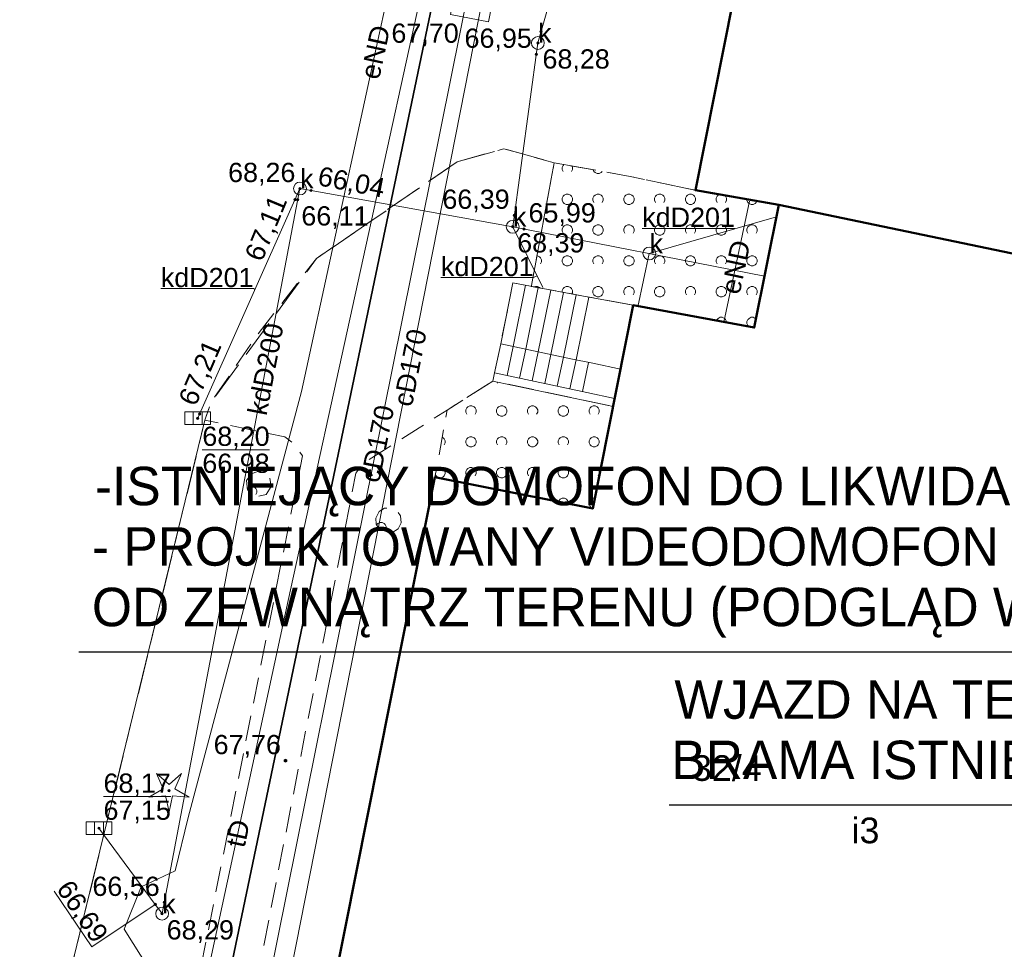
# Model space of a CAD drawing. Header units: millimetres. Extents: x 6501010 to 6502959, y 5884302 to 5886510.
# Tile 8 of 43: x 6502184 to 6502222, y 5885255 to 5885291. Entities that reach past the tile are written whole.
import ezdxf
from ezdxf.enums import TextEntityAlignment as Align

# ---------------------------------------------------------------- set-up
doc = ezdxf.new("R2010")
doc.units = ezdxf.units.MM
for name, pattern in [('OTKC_A05', [1.5, 1, -0.5]), ('OTKJ_A05', [2, 1.5, -0.5]), ('OTKU_A05', [2, 1.5, -0.5]), ('OTZK_A05', [1.5, 1, -0.5])]:
    doc.linetypes.add(name, pattern=pattern)
for name, color, linetype, lineweight in [('!A_opis', 7, 'Continuous', 25), ('Budowle (obszary)', 9, 'Continuous', 0), ('Budynki EGiB', 9, 'Continuous', 0), ('Działki', 9, 'Continuous', 0), ('isa_V10520003E16E075_TUsr', 9, 'Continuous', 25), ('isa_V10520003E16E075_TUsr_19165818BF56C1D4', 9, 'OTKJ_A05', 25), ('Komunikacja (linie)', 9, 'Continuous', 0), ('Komunikacja (obszary)', 9, 'Continuous', 0), ('Obiekty związane z budynkami EGiB (obszary)', 9, 'Continuous', 0), ('Pikiety', 9, 'Continuous', 0), ('Przewody ciepłownicze', 9, 'Continuous', 0), ('Przewody elektroenergetyczne', 9, 'Continuous', 0), ('Przewody kanalizacyjne', 9, 'Continuous', 0), ('Przewody telekomunikacyjne', 9, 'Continuous', 0), ('Punkty o określonej wysokości', 9, 'Continuous', 0), ('Symbole liniowe', 9, 'Continuous', 0), ('Urządzenia towarzyszące (linie)', 9, 'Continuous', 0), ('Urządzenia związane z siecią (punkty)', 9, 'Continuous', 0), ('Zagospodarowanie terenu (obszary)', 9, 'Continuous', 0), ('Zagospodarowanie terenu (punkty)', 9, 'Continuous', 0)]:
    doc.layers.add(name, color=color, linetype=linetype, lineweight=lineweight)
doc.styles.add('DOMYSLNA_CZCIONKA', font='arial.ttf')
doc.styles.add('GENERATED_STYLE_1', font='txt')

# ---------------------------------------------------------------- blocks, each defined once
blk = doc.blocks.new('OTRS_P05')
at = {"layer": 'isa_V10520003E16E075_TUsr', "true_color": 0x0a0909, "transparency": 33554687}
h = blk.add_hatch(color=18, dxfattribs=at)
h.dxf.hatch_style = 1
h.paths.add_polyline_path([(0.09, 0, 1), (-0.09, 0, 1)])
at = {"layer": 'isa_V10520003E16E075_TUsr', "color": 18, "true_color": 0x0a0909}
blk.add_lwpolyline([(0.09, 0, 1), (-0.09, 0, 1)], format="xyb", close=True, dxfattribs=at)
at = {"layer": 'isa_V10520003E16E075_TUsr_19165818BF56C1D4', "color": 18, "true_color": 0x0a0909}
blk.add_circle((0, 0), 0.09, dxfattribs=at)
blk = doc.blocks.new('OTZG_P05')
at = {"linetype": 'ByBlock', "lineweight": 18, "true_color": 0x008000}
blk.add_hatch(color=96, dxfattribs=at).paths.add_polyline_path([(-0.1, 0, 1), (0.1, 0, 1)])
at = {"color": 96, "lineweight": 18, "true_color": 0x008000}
blk.add_lwpolyline([(-0.974, 1.341), (0, 0.48), (0.974, 1.341), (0.457, 0.148), (1.576, -0.512), (0.282, -0.389), (0, -1.658), (-0.282, -0.389), (-1.576, -0.512), (-0.457, 0.148), (-0.974, 1.341)], dxfattribs=at)
blk.add_circle((0, 0), 0.1, dxfattribs=at)
blk = doc.blocks.new('SUKS_P05')
at = {"color": 36, "linetype": 'Continuous', "lineweight": 18, "true_color": 0x803300}
blk.add_circle((0, 0), 0.5, dxfattribs=at)
blk = doc.blocks.new('SUKK_P05')
at = {"color": 9, "linetype": 'Continuous', "lineweight": 18}
for p, q in [((-1, 0.5), (-1, -0.5)), ((1, 0.5), (-1, 0.5)), ((-0.35, 0.5), (-0.35, -0.5)), ((0.35, 0.5), (0.35, -0.5)), ((1, -0.5), (1, 0.5)), ((-1, -0.5), (1, -0.5))]:
    blk.add_line(p, q, dxfattribs=at)
blk = doc.blocks.new('SUPS01_05')
at = {"lineweight": 18}
h = blk.add_hatch(color=9, dxfattribs=at)
h.dxf.hatch_style = 1
h.paths.add_polyline_path([(-0.09, 0, 1), (0.09, 0, 1)])
at = {"color": 9, "lineweight": 18}
blk.add_circle((0, 0), 0.09, dxfattribs=at)

msp = doc.modelspace()

# ---------------------------------------------------------------- hatches: boundary and pattern name
at = {"layer": 'Zagospodarowanie terenu (obszary)'}
h = msp.add_hatch(dxfattribs=at)
h.set_pattern_fill('OTZK', color=256, scale=0.2, style=0, pattern_type=0)
h.set_pattern_definition([(90, (6502203.434, 5885280.79), (-2.4, 1e-16), [0.08, -2.32]), (243.435, (6502203.474, 5885280.95), (-3e-12, 2.4), [0.08944, -5.27712]), (45, (6502203.474, 5885280.95), (2.4, -2e-16), [0.05657, -3.33754]), (206.565, (6502203.594, 5885281.03), (2.4, -3e-12), [0.08944, -5.27712]), (0, (6502203.594, 5885281.03), (0, 2.4), [0.08, -2.32]), (153.435, (6502203.754, 5885280.99), (2.4, 3e-12), [0.08944, -5.27712]), (315, (6502203.754, 5885280.99), (5e-16, 2.4), [0.05657, -3.33754]), (116.565, (6502203.834, 5885280.87), (3e-12, 2.4), [0.08944, -5.27712]), (270, (6502203.834, 5885280.87), (2.4, -4e-16), [0.08, -2.32]), (63.435, (6502203.794, 5885280.71), (-3e-12, 2.4), [0.08944, -5.27712]), (225, (6502203.794, 5885280.71), (2.4, -4e-16), [0.05657, -3.33754]), (26.565, (6502203.674, 5885280.63), (2.4, -3e-12), [0.08944, -5.27712]), (180, (6502203.674, 5885280.63), (3e-16, 2.4), [0.08, -2.32]), (333.435, (6502203.514, 5885280.67), (2.4, 3e-12), [0.08944, -5.27712]), (135, (6502203.514, 5885280.67), (2e-16, 2.4), [0.05657, -3.33754]), (296.565, (6502203.434, 5885280.79), (3e-12, 2.4), [0.08944, -5.27712]), (116.565, (6502203.474, 5885279.51), (3e-12, 2.4), [0.08944, -5.27712]), (270, (6502203.434, 5885279.67), (2.4, -4e-16), [0.08, -2.32]), (63.435, (6502203.434, 5885279.67), (-3e-12, 2.4), [0.08944, -5.27712]), (225, (6502203.514, 5885279.79), (2.4, -4e-16), [0.05657, -3.33754]), (26.565, (6502203.514, 5885279.79), (2.4, -3e-12), [0.08944, -5.27712]), (180, (6502203.674, 5885279.83), (3e-16, 2.4), [0.08, -2.32]), (333.435, (6502203.674, 5885279.83), (2.4, 3e-12), [0.08944, -5.27712]), (135, (6502203.794, 5885279.75), (2.4, -2e-16), [0.05657, -3.33754]), (296.565, (6502203.794, 5885279.75), (3e-12, 2.4), [0.08944, -5.27712]), (90, (6502203.834, 5885279.59), (-2.4, 1e-16), [0.08, -2.32]), (243.435, (6502203.834, 5885279.59), (-3e-12, 2.4), [0.08944, -5.27712]), (90, (6502204.634, 5885279.59), (-2.4, 1e-16), [0.08, -2.32]), (243.435, (6502204.674, 5885279.75), (-3e-12, 2.4), [0.08944, -5.27712]), (45, (6502204.674, 5885279.75), (2.4, -2e-16), [0.05657, -3.33754]), (206.565, (6502204.794, 5885279.83), (2.4, -3e-12), [0.08944, -5.27712]), (0, (6502204.794, 5885279.83), (0, 2.4), [0.08, -2.32]), (153.435, (6502204.954, 5885279.79), (2.4, 3e-12), [0.08944, -5.27712]), (315, (6502204.954, 5885279.79), (5e-16, 2.4), [0.05657, -3.33754]), (116.565, (6502205.034, 5885279.67), (3e-12, 2.4), [0.08944, -5.27712]), (270, (6502205.034, 5885279.67), (2.4, -4e-16), [0.08, -2.32]), (63.435, (6502204.994, 5885279.51), (-3e-12, 2.4), [0.08944, -5.27712]), (225, (6502204.994, 5885279.51), (2.4, -4e-16), [0.05657, -3.33754]), (26.565, (6502204.874, 5885279.43), (2.4, -3e-12), [0.08944, -5.27712]), (180, (6502204.874, 5885279.43), (3e-16, 2.4), [0.08, -2.32]), (333.435, (6502204.714, 5885279.47), (2.4, 3e-12), [0.08944, -5.27712]), (135, (6502204.714, 5885279.47), (2e-16, 2.4), [0.05657, -3.33754]), (296.565, (6502204.634, 5885279.59), (3e-12, 2.4), [0.08944, -5.27712]), (116.565, (6502204.674, 5885280.71), (3e-12, 2.4), [0.08944, -5.27712]), (270, (6502204.634, 5885280.87), (2.4, -4e-16), [0.08, -2.32]), (63.435, (6502204.634, 5885280.87), (-3e-12, 2.4), [0.08944, -5.27712]), (225, (6502204.714, 5885280.99), (2.4, -4e-16), [0.05657, -3.33754]), (26.565, (6502204.714, 5885280.99), (2.4, -3e-12), [0.08944, -5.27712]), (180, (6502204.874, 5885281.03), (3e-16, 2.4), [0.08, -2.32]), (333.435, (6502204.874, 5885281.03), (2.4, 3e-12), [0.08944, -5.27712]), (135, (6502204.994, 5885280.95), (2.4, -2e-16), [0.05657, -3.33754]), (296.565, (6502204.994, 5885280.95), (3e-12, 2.4), [0.08944, -5.27712]), (90, (6502205.034, 5885280.79), (-2.4, 1e-16), [0.08, -2.32]), (243.435, (6502205.034, 5885280.79), (-3e-12, 2.4), [0.08944, -5.27712])])
h.paths.add_polyline_path([(6502203.44, 5885281.07), (6502203.434, 5885281.038), (6502205.47, 5885280.66), (6502207.4, 5885280.3), (6502212.12, 5885279.43), (6502213.08, 5885284.21), (6502209.83, 5885284.78), (6502207.29, 5885285.32), (6502204.32, 5885285.85)], flags=0)
h = msp.add_hatch(dxfattribs=at)
h.set_pattern_fill('OTZK', color=256, scale=0.2, style=0, pattern_type=0)
h.set_pattern_definition([(90, (6502199.68, 5885273.74), (-2.4, 1e-16), [0.08, -2.32]), (243.435, (6502199.72, 5885273.9), (-3e-12, 2.4), [0.08944, -5.2771]), (45, (6502199.72, 5885273.9), (2.4, -2e-16), [0.05657, -3.33754]), (206.565, (6502199.84, 5885273.98), (2.4, -3e-12), [0.08944, -5.2771]), (0, (6502199.84, 5885273.98), (0, 2.4), [0.08, -2.32]), (153.435, (6502200, 5885273.94), (2.4, 3e-12), [0.08944, -5.2771]), (315, (6502200, 5885273.94), (5e-16, 2.4), [0.05657, -3.33754]), (116.565, (6502200.08, 5885273.82), (3e-12, 2.4), [0.08944, -5.2771]), (270, (6502200.08, 5885273.82), (2.4, -4e-16), [0.08, -2.32]), (63.435, (6502200.04, 5885273.66), (-3e-12, 2.4), [0.08944, -5.2771]), (225, (6502200.04, 5885273.66), (2.4, -4e-16), [0.05657, -3.33754]), (26.565, (6502199.92, 5885273.58), (2.4, -3e-12), [0.08944, -5.2771]), (180, (6502199.92, 5885273.58), (3e-16, 2.4), [0.08, -2.32]), (333.435, (6502199.76, 5885273.62), (2.4, 3e-12), [0.08944, -5.2771]), (135, (6502199.76, 5885273.62), (2e-16, 2.4), [0.05657, -3.33754]), (296.565, (6502199.68, 5885273.74), (3e-12, 2.4), [0.08944, -5.2771]), (116.565, (6502199.72, 5885272.46), (3e-12, 2.4), [0.08944, -5.2771]), (270, (6502199.68, 5885272.62), (2.4, -4e-16), [0.08, -2.32]), (63.435, (6502199.68, 5885272.62), (-3e-12, 2.4), [0.08944, -5.2771]), (225, (6502199.76, 5885272.74), (2.4, -4e-16), [0.05657, -3.33754]), (26.565, (6502199.76, 5885272.74), (2.4, -3e-12), [0.08944, -5.2771]), (180, (6502199.92, 5885272.78), (3e-16, 2.4), [0.08, -2.32]), (333.435, (6502199.92, 5885272.78), (2.4, 3e-12), [0.08944, -5.2771]), (135, (6502200.04, 5885272.7), (2.4, -2e-16), [0.05657, -3.33754]), (296.565, (6502200.04, 5885272.7), (3e-12, 2.4), [0.08944, -5.2771]), (90, (6502200.08, 5885272.54), (-2.4, 1e-16), [0.08, -2.32]), (243.435, (6502200.08, 5885272.54), (-3e-12, 2.4), [0.08944, -5.2771]), (90, (6502200.88, 5885272.54), (-2.4, 1e-16), [0.08, -2.32]), (243.435, (6502200.92, 5885272.7), (-3e-12, 2.4), [0.08944, -5.2771]), (45, (6502200.92, 5885272.7), (2.4, -2e-16), [0.05657, -3.33754]), (206.565, (6502201.04, 5885272.78), (2.4, -3e-12), [0.08944, -5.2771]), (0, (6502201.04, 5885272.78), (0, 2.4), [0.08, -2.32]), (153.435, (6502201.2, 5885272.74), (2.4, 3e-12), [0.08944, -5.2771]), (315, (6502201.2, 5885272.74), (5e-16, 2.4), [0.05657, -3.33754]), (116.565, (6502201.28, 5885272.62), (3e-12, 2.4), [0.08944, -5.2771]), (270, (6502201.28, 5885272.62), (2.4, -4e-16), [0.08, -2.32]), (63.435, (6502201.24, 5885272.46), (-3e-12, 2.4), [0.08944, -5.2771]), (225, (6502201.24, 5885272.46), (2.4, -4e-16), [0.05657, -3.33754]), (26.565, (6502201.12, 5885272.38), (2.4, -3e-12), [0.08944, -5.2771]), (180, (6502201.12, 5885272.38), (3e-16, 2.4), [0.08, -2.32]), (333.435, (6502200.96, 5885272.42), (2.4, 3e-12), [0.08944, -5.2771]), (135, (6502200.96, 5885272.42), (2e-16, 2.4), [0.05657, -3.33754]), (296.565, (6502200.88, 5885272.54), (3e-12, 2.4), [0.08944, -5.2771]), (116.565, (6502200.92, 5885273.66), (3e-12, 2.4), [0.08944, -5.2771]), (270, (6502200.88, 5885273.82), (2.4, -4e-16), [0.08, -2.32]), (63.435, (6502200.88, 5885273.82), (-3e-12, 2.4), [0.08944, -5.2771]), (225, (6502200.96, 5885273.94), (2.4, -4e-16), [0.05657, -3.33754]), (26.565, (6502200.96, 5885273.94), (2.4, -3e-12), [0.08944, -5.2771]), (180, (6502201.12, 5885273.98), (3e-16, 2.4), [0.08, -2.32]), (333.435, (6502201.12, 5885273.98), (2.4, 3e-12), [0.08944, -5.2771]), (135, (6502201.24, 5885273.9), (2.4, -2e-16), [0.05657, -3.33754]), (296.565, (6502201.24, 5885273.9), (3e-12, 2.4), [0.08944, -5.2771]), (90, (6502201.28, 5885273.74), (-2.4, 1e-16), [0.08, -2.32]), (243.435, (6502201.28, 5885273.74), (-3e-12, 2.4), [0.08944, -5.2771])])
h.paths.add_polyline_path([(6502199.68, 5885273.61), (6502205.83, 5885272.38), (6502206.619, 5885276.359), (6502201.93, 5885277.35), (6502200.16, 5885276.22)], flags=0)
h = msp.add_hatch(dxfattribs=at)
h.set_pattern_fill('OTZK', color=256, scale=0.2, style=0, pattern_type=0)
h.set_pattern_definition([(90, (6502192.3349, 5885274.2064), (-2.4, 1e-16), [0.08, -2.32]), (243.435, (6502192.3749, 5885274.3664), (-3e-12, 2.4), [0.08944, -5.2771]), (45, (6502192.3749, 5885274.3664), (2.4, -2e-16), [0.0566, -3.3375]), (206.565, (6502192.4949, 5885274.4464), (2.4, -3e-12), [0.08944, -5.2771]), (0, (6502192.4949, 5885274.4464), (0, 2.4), [0.08, -2.32]), (153.435, (6502192.6549, 5885274.4064), (2.4, 3e-12), [0.08944, -5.2771]), (315, (6502192.6549, 5885274.4064), (5e-16, 2.4), [0.0566, -3.3375]), (116.565, (6502192.7349, 5885274.2864), (3e-12, 2.4), [0.08944, -5.2771]), (270, (6502192.7349, 5885274.2864), (2.4, -4e-16), [0.08, -2.32]), (63.435, (6502192.6949, 5885274.1264), (-3e-12, 2.4), [0.08944, -5.2771]), (225, (6502192.6949, 5885274.1264), (2.4, -4e-16), [0.0566, -3.3375]), (26.565, (6502192.5749, 5885274.0464), (2.4, -3e-12), [0.08944, -5.2771]), (180, (6502192.5749, 5885274.0464), (3e-16, 2.4), [0.08, -2.32]), (333.435, (6502192.4149, 5885274.0864), (2.4, 3e-12), [0.08944, -5.2771]), (135, (6502192.4149, 5885274.0864), (2e-16, 2.4), [0.0566, -3.3375]), (296.565, (6502192.3349, 5885274.2064), (3e-12, 2.4), [0.08944, -5.2771]), (116.565, (6502192.3749, 5885272.9264), (3e-12, 2.4), [0.0894, -5.2771]), (270, (6502192.3349, 5885273.0864), (2.4, -4e-16), [0.08, -2.32]), (63.43, (6502192.3349, 5885273.0864), (-3e-12, 2.4), [0.0894, -5.2771]), (225, (6502192.4149, 5885273.2064), (2.4, -4e-16), [0.0566, -3.3375]), (26.57, (6502192.4149, 5885273.2064), (2.4, -3e-12), [0.0894, -5.2771]), (180, (6502192.5749, 5885273.2464), (3e-16, 2.4), [0.08, -2.32]), (333.43, (6502192.5749, 5885273.2464), (2.4, 3e-12), [0.0894, -5.2771]), (135, (6502192.6949, 5885273.1664), (2.4, -2e-16), [0.0566, -3.3375]), (296.57, (6502192.6949, 5885273.1664), (3e-12, 2.4), [0.0894, -5.2771]), (90, (6502192.7349, 5885273.0064), (-2.4, 1e-16), [0.08, -2.32]), (243.43, (6502192.7349, 5885273.0064), (-3e-12, 2.4), [0.0894, -5.2771]), (90, (6502193.5349, 5885273.0064), (-2.4, 1e-16), [0.08, -2.32]), (243.435, (6502193.5749, 5885273.1664), (-3e-12, 2.4), [0.08944, -5.2771]), (45, (6502193.5749, 5885273.1664), (2.4, -2e-16), [0.0566, -3.3375]), (206.565, (6502193.6949, 5885273.2464), (2.4, -3e-12), [0.08944, -5.2771]), (0, (6502193.6949, 5885273.2464), (0, 2.4), [0.08, -2.32]), (153.435, (6502193.8549, 5885273.2064), (2.4, 3e-12), [0.08944, -5.2771]), (315, (6502193.8549, 5885273.2064), (5e-16, 2.4), [0.0566, -3.3375]), (116.565, (6502193.9349, 5885273.0864), (3e-12, 2.4), [0.08944, -5.2771]), (270, (6502193.9349, 5885273.0864), (2.4, -4e-16), [0.08, -2.32]), (63.435, (6502193.8949, 5885272.9264), (-3e-12, 2.4), [0.08944, -5.2771]), (225, (6502193.8949, 5885272.9264), (2.4, -4e-16), [0.0566, -3.3375]), (26.565, (6502193.7749, 5885272.8464), (2.4, -3e-12), [0.08944, -5.2771]), (180, (6502193.7749, 5885272.8464), (3e-16, 2.4), [0.08, -2.32]), (333.435, (6502193.6149, 5885272.8864), (2.4, 3e-12), [0.08944, -5.2771]), (135, (6502193.6149, 5885272.8864), (2e-16, 2.4), [0.0566, -3.3375]), (296.565, (6502193.5349, 5885273.0064), (3e-12, 2.4), [0.08944, -5.2771]), (116.565, (6502193.5749, 5885274.1264), (3e-12, 2.4), [0.08944, -5.2771]), (270, (6502193.5349, 5885274.2864), (2.4, -4e-16), [0.08, -2.32]), (63.435, (6502193.5349, 5885274.2864), (-3e-12, 2.4), [0.08944, -5.2771]), (225, (6502193.6149, 5885274.4064), (2.4, -4e-16), [0.0566, -3.3375]), (26.565, (6502193.6149, 5885274.4064), (2.4, -3e-12), [0.08944, -5.2771]), (180, (6502193.7749, 5885274.4464), (3e-16, 2.4), [0.08, -2.32]), (333.435, (6502193.7749, 5885274.4464), (2.4, 3e-12), [0.08944, -5.2771]), (135, (6502193.8949, 5885274.3664), (2.4, -2e-16), [0.0566, -3.3375]), (296.565, (6502193.8949, 5885274.3664), (3e-12, 2.4), [0.08944, -5.2771]), (90, (6502193.9349, 5885274.2064), (-2.4, 1e-16), [0.08, -2.32]), (243.435, (6502193.9349, 5885274.2064), (-3e-12, 2.4), [0.08944, -5.2771])])
h.paths.add_polyline_path([(6502192.777, 5885273.826), (6502192.525, 5885273.737), (6502192.335, 5885273.476), (6502192.374, 5885273.096), (6502192.713, 5885272.846), (6502193.105, 5885272.928), (6502193.304, 5885273.241), (6502193.245, 5885273.583), (6502193.035, 5885273.776)], flags=0)
h = msp.add_hatch(dxfattribs=at)
h.set_pattern_fill('OTZK', color=256, scale=0.2, style=0, pattern_type=0)
h.set_pattern_definition([(90, (6502197.3792, 5885272.7976), (-2.4, 1e-16), [0.08, -2.32]), (243.435, (6502197.4192, 5885272.9576), (-3e-12, 2.4), [0.08944, -5.2771]), (45, (6502197.4192, 5885272.9576), (2.4, -2e-16), [0.0566, -3.3375]), (206.565, (6502197.5392, 5885273.0376), (2.4, -3e-12), [0.08944, -5.2771]), (0, (6502197.5392, 5885273.0376), (0, 2.4), [0.08, -2.32]), (153.435, (6502197.6992, 5885272.9976), (2.4, 3e-12), [0.08944, -5.2771]), (315, (6502197.6992, 5885272.9976), (5e-16, 2.4), [0.0566, -3.3375]), (116.565, (6502197.7792, 5885272.8776), (3e-12, 2.4), [0.08944, -5.2771]), (270, (6502197.7792, 5885272.8776), (2.4, -4e-16), [0.08, -2.32]), (63.435, (6502197.7392, 5885272.7176), (-3e-12, 2.4), [0.08944, -5.2771]), (225, (6502197.7392, 5885272.7176), (2.4, -4e-16), [0.0566, -3.3375]), (26.565, (6502197.6192, 5885272.6376), (2.4, -3e-12), [0.08944, -5.2771]), (180, (6502197.6192, 5885272.6376), (3e-16, 2.4), [0.08, -2.32]), (333.435, (6502197.4592, 5885272.6776), (2.4, 3e-12), [0.08944, -5.2771]), (135, (6502197.4592, 5885272.6776), (2e-16, 2.4), [0.0566, -3.3375]), (296.565, (6502197.3792, 5885272.7976), (3e-12, 2.4), [0.08944, -5.2771]), (116.565, (6502197.4192, 5885271.5176), (3e-12, 2.4), [0.0894, -5.2771]), (270, (6502197.3792, 5885271.6776), (2.4, -4e-16), [0.08, -2.32]), (63.43, (6502197.3792, 5885271.6776), (-3e-12, 2.4), [0.0894, -5.2771]), (225, (6502197.4592, 5885271.7976), (2.4, -4e-16), [0.0566, -3.3375]), (26.57, (6502197.4592, 5885271.7976), (2.4, -3e-12), [0.0894, -5.2771]), (180, (6502197.6192, 5885271.8376), (3e-16, 2.4), [0.08, -2.32]), (333.43, (6502197.6192, 5885271.8376), (2.4, 3e-12), [0.0894, -5.2771]), (135, (6502197.7392, 5885271.7576), (2.4, -2e-16), [0.0566, -3.3375]), (296.57, (6502197.7392, 5885271.7576), (3e-12, 2.4), [0.0894, -5.2771]), (90, (6502197.7792, 5885271.5976), (-2.4, 1e-16), [0.08, -2.32]), (243.43, (6502197.7792, 5885271.5976), (-3e-12, 2.4), [0.0894, -5.2771]), (90, (6502198.5792, 5885271.5976), (-2.4, 1e-16), [0.08, -2.32]), (243.435, (6502198.6192, 5885271.7576), (-3e-12, 2.4), [0.08944, -5.2771]), (45, (6502198.6192, 5885271.7576), (2.4, -2e-16), [0.0566, -3.3375]), (206.565, (6502198.7392, 5885271.8376), (2.4, -3e-12), [0.08944, -5.2771]), (0, (6502198.7392, 5885271.8376), (0, 2.4), [0.08, -2.32]), (153.435, (6502198.8992, 5885271.7976), (2.4, 3e-12), [0.08944, -5.2771]), (315, (6502198.8992, 5885271.7976), (5e-16, 2.4), [0.0566, -3.3375]), (116.565, (6502198.9792, 5885271.6776), (3e-12, 2.4), [0.08944, -5.2771]), (270, (6502198.9792, 5885271.6776), (2.4, -4e-16), [0.08, -2.32]), (63.435, (6502198.9392, 5885271.5176), (-3e-12, 2.4), [0.08944, -5.2771]), (225, (6502198.9392, 5885271.5176), (2.4, -4e-16), [0.0566, -3.3375]), (26.565, (6502198.8192, 5885271.4376), (2.4, -3e-12), [0.08944, -5.2771]), (180, (6502198.8192, 5885271.4376), (3e-16, 2.4), [0.08, -2.32]), (333.435, (6502198.6592, 5885271.4776), (2.4, 3e-12), [0.08944, -5.2771]), (135, (6502198.6592, 5885271.4776), (2e-16, 2.4), [0.0566, -3.3375]), (296.565, (6502198.5792, 5885271.5976), (3e-12, 2.4), [0.08944, -5.2771]), (116.565, (6502198.6192, 5885272.7176), (3e-12, 2.4), [0.08944, -5.2771]), (270, (6502198.5792, 5885272.8776), (2.4, -4e-16), [0.08, -2.32]), (63.435, (6502198.5792, 5885272.8776), (-3e-12, 2.4), [0.08944, -5.2771]), (225, (6502198.6592, 5885272.9976), (2.4, -4e-16), [0.0566, -3.3375]), (26.565, (6502198.6592, 5885272.9976), (2.4, -3e-12), [0.08944, -5.2771]), (180, (6502198.8192, 5885273.0376), (3e-16, 2.4), [0.08, -2.32]), (333.435, (6502198.8192, 5885273.0376), (2.4, 3e-12), [0.08944, -5.2771]), (135, (6502198.9392, 5885272.9576), (2.4, -2e-16), [0.0566, -3.3375]), (296.565, (6502198.9392, 5885272.9576), (3e-12, 2.4), [0.08944, -5.2771]), (90, (6502198.9792, 5885272.7976), (-2.4, 1e-16), [0.08, -2.32]), (243.435, (6502198.9792, 5885272.7976), (-3e-12, 2.4), [0.08944, -5.2771])])
h.paths.add_polyline_path([(6502197.712, 5885272.395), (6502197.512, 5885272.271), (6502197.379, 5885272.01), (6502197.395, 5885271.776), (6502197.509, 5885271.579), (6502197.739, 5885271.438), (6502197.997, 5885271.439), (6502198.243, 5885271.587), (6502198.358, 5885271.828), (6502198.338, 5885272.097), (6502198.184, 5885272.304), (6502197.966, 5885272.413)], flags=0)

# ---------------------------------------------------------------- linework, layer by layer
at = {"layer": '!A_opis', "color": 12, "linetype": 'Continuous', "lineweight": 30}
for p, q in [((6502241.648, 5885266.79), (6502185.8, 5885266.79)), ((6502208.809, 5885260.843), (6502241.648, 5885260.843))]:
    msp.add_line(p, q, dxfattribs=at)
at = {"layer": 'Budowle (obszary)', "linetype": 'Continuous', "lineweight": 18, "flags": 128}
msp.add_lwpolyline([(6502202, 5885277.67), (6502201.93, 5885277.35), (6502206.619, 5885276.359), (6502206.68, 5885276.67), (6502205.6, 5885276.9), (6502202, 5885277.67)], close=True, dxfattribs=at)
at = {"layer": 'Budynki EGiB', "linetype": 'Continuous', "lineweight": 50, "flags": 128}
msp.add_lwpolyline([(6502213.52, 5885303.37), (6502209.83, 5885284.78), (6502213.08, 5885284.21), (6502224.302, 5885281.877), (6502234.19, 5885279.82), (6502237.91, 5885298.36), (6502229.02, 5885300.19), (6502213.52, 5885303.37)], close=True, dxfattribs=at)
msp.add_lwpolyline([(6502224.302, 5885281.877), (6502213.08, 5885284.21), (6502213.08, 5885284.21), (6502212.12, 5885279.43), (6502207.4, 5885280.3), (6502205.83, 5885272.38), (6502199.68, 5885273.61), (6502194.87, 5885249.44), (6502208.67, 5885246.68), (6502207.25, 5885239.82), (6502213.91, 5885238.46), (6502214.03, 5885239.03), (6502216.23, 5885238.58), (6502216.12, 5885238.01), (6502222.54, 5885236.7)], dxfattribs=at)
at = {"layer": 'Działki', "linetype": 'Continuous', "lineweight": 25, "flags": 128}
for points in [[(6502180.91, 5885364.02), (6502145.37, 5885187.54), (6502174.26, 5885181.7), (6502176.42, 5885181.26), (6502213.29, 5885357.66), (6502180.91, 5885364.02)], [(6502213.29, 5885357.66), (6502176.42, 5885181.26), (6502207.7, 5885174.93), (6502243.42, 5885340.46), (6502227.84, 5885354.82), (6502213.29, 5885357.66)]]:
    msp.add_lwpolyline(points, close=True, dxfattribs=at)
at = {"layer": 'Komunikacja (linie)', "linetype": 'Continuous', "lineweight": 18, "flags": 128}
msp.add_lwpolyline([(6502190.72, 5885275.82), (6502185.34, 5885253.77), (6502185.07, 5885251.48), (6502185.25, 5885249.76), (6502185.89, 5885247.85), (6502186.95, 5885246.09), (6502188.42, 5885244.71), (6502190.03, 5885243.43), (6502193.34, 5885241.18), (6502195.06, 5885240.19), (6502196.92, 5885239.52), (6502206.76, 5885237.5), (6502221.56, 5885234.57), (6502223.59, 5885234.63), (6502225.59, 5885234.88), (6502227.58, 5885235.21), (6502228.59, 5885235.12), (6502247.54, 5885231.31), (6502251.026, 5885230.753)], dxfattribs=at)
at = {"layer": 'Komunikacja (obszary)', "linetype": 'OTKU_A05', "lineweight": 18, "flags": 128}
msp.add_lwpolyline([(6502200.55, 5885285.89), (6502202.36, 5885286.4), (6502204.32, 5885285.85), (6502207.29, 5885285.32), (6502209.83, 5885284.78), (6502213.52, 5885303.37), (6502209.57, 5885304.06), (6502210.71, 5885310.29), (6502204.67, 5885311.48), (6502205.71, 5885316.63), (6502205.92, 5885317.71), (6502199.4, 5885319.21), (6502200.16, 5885322.88), (6502181.93, 5885326.35), (6502181.67, 5885326.4), (6502181.12, 5885323.36), (6502181.75, 5885323.24), (6502181.46, 5885321.59), (6502180.87, 5885320.81), (6502180.26, 5885320.21), (6502178.32, 5885318.95), (6502175.54, 5885317.58), (6502156.776, 5885321.649), (6502173.885, 5885229.939), (6502195.89, 5885225.36), (6502196.638, 5885228.056), (6502248.214, 5885217.731), (6502248.319, 5885217.71), (6502249.739, 5885224.552), (6502250.996, 5885230.611), (6502251.026, 5885230.753), (6502247.54, 5885231.31), (6502228.59, 5885235.12), (6502227.58, 5885235.21), (6502225.59, 5885234.88), (6502223.59, 5885234.63), (6502221.56, 5885234.57), (6502206.76, 5885237.5), (6502196.92, 5885239.52), (6502195.06, 5885240.19), (6502193.34, 5885241.18), (6502190.03, 5885243.43), (6502188.42, 5885244.71), (6502186.95, 5885246.09), (6502185.89, 5885247.85), (6502185.25, 5885249.76), (6502185.07, 5885251.48), (6502185.34, 5885253.77), (6502190.72, 5885275.82), (6502190.94, 5885276.49), (6502195.06, 5885282.12), (6502200.55, 5885285.89)], close=True, dxfattribs=at)
at = {"layer": 'Komunikacja (obszary)', "linetype": 'OTKC_A05', "lineweight": 18, "flags": 128}
msp.add_lwpolyline([(6502207.25, 5885239.82), (6502207.34, 5885240.26), (6502202.67, 5885241.2), (6502202.62, 5885240.98), (6502202.18, 5885239.12), (6502196.37, 5885240.37), (6502197.33, 5885245.14), (6502199.294, 5885244.708), (6502201.69, 5885244.29), (6502202.41, 5885247.93), (6502194.87, 5885249.44), (6502192.83, 5885249.84), (6502192.12, 5885250.49), (6502192.2, 5885251.17), (6502196.6, 5885273.76), (6502196.89, 5885274.15), (6502199.06, 5885275.52), (6502200.16, 5885276.22), (6502201.93, 5885277.35), (6502202, 5885277.67), (6502202.24, 5885278.8), (6502202.72, 5885281.17), (6502203.434, 5885281.038), (6502204.32, 5885285.85), (6502202.36, 5885286.4), (6502200.55, 5885285.89), (6502195.06, 5885282.12), (6502192.68, 5885279.04), (6502190.94, 5885276.49), (6502190.72, 5885275.82), (6502193.83, 5885275.18), (6502194.18, 5885274.91), (6502194.52, 5885274.43), (6502189.96, 5885251.49), (6502189.46, 5885250.91), (6502188.86, 5885250.66), (6502185.07, 5885251.48), (6502185.25, 5885249.76), (6502185.89, 5885247.85), (6502186.95, 5885246.09), (6502188.42, 5885244.71), (6502190.03, 5885243.43), (6502193.34, 5885241.18), (6502195.06, 5885240.19), (6502196.92, 5885239.52), (6502206.76, 5885237.5), (6502207.25, 5885239.82)], close=True, dxfattribs=at)
at = {"layer": 'Obiekty związane z budynkami EGiB (obszary)', "linetype": 'Continuous', "lineweight": 18, "flags": 128}
for points in [[(6502202.72, 5885281.17), (6502202.24, 5885278.8), (6502204.97, 5885278.22), (6502205.83, 5885278.04), (6502206.906, 5885277.809), (6502207.4, 5885280.3), (6502205.47, 5885280.66), (6502202.72, 5885281.17)], [(6502202, 5885277.67), (6502205.6, 5885276.9), (6502206.68, 5885276.67), (6502206.906, 5885277.809), (6502205.83, 5885278.04), (6502204.97, 5885278.22), (6502202.24, 5885278.8), (6502202, 5885277.67)]]:
    msp.add_lwpolyline(points, close=True, dxfattribs=at)
at = {"layer": 'Przewody ciepłownicze', "linetype": 'Continuous', "lineweight": 18, "flags": 128}
for points in [[(6502192.42, 5885250), (6502203.66, 5885305.85), (6502203.72, 5885306.14)], [(6502193.21, 5885250), (6502204.21, 5885305.81), (6502204.26, 5885306.03)]]:
    msp.add_lwpolyline(points, dxfattribs=at)
at = {"layer": 'Przewody elektroenergetyczne', "linetype": 'Continuous', "lineweight": 18, "flags": 128}
for points in [[(6502187.11, 5885247.9), (6502187.58, 5885250), (6502188.56, 5885254.43), (6502187.57, 5885255.99), (6502188.23, 5885257.65), (6502189.56, 5885258.27), (6502190.07, 5885260.35), (6502194.48, 5885276.94), (6502200.78, 5885305.92), (6502192.91, 5885307.71), (6502194.65, 5885318.28), (6502185.51, 5885319.91)], [(6502211.94, 5885284.36), (6502210.939, 5885279.648)]]:
    msp.add_lwpolyline(points, dxfattribs=at)
at = {"layer": 'Przewody kanalizacyjne', "linetype": 'Continuous', "lineweight": 18, "flags": 128}
for points in [[(6502202.71, 5885283.36), (6502203.69, 5885290.52), (6502206.64, 5885300.78), (6502207.21, 5885302.78), (6502209.599, 5885304.219)], [(6502212.522, 5885281.432), (6502202.71, 5885283.36), (6502194.851, 5885284.772), (6502194.42, 5885284.85), (6502189.05, 5885256.6), (6502188.785, 5885256.959), (6502186.59, 5885259.93)], [(6502194.42, 5885284.85), (6502194.225, 5885284.41), (6502190.512, 5885276.063), (6502190.44, 5885275.9)], [(6502207.58, 5885280.24), (6502208.03, 5885282.32), (6502212.988, 5885283.75)], [(6502202.71, 5885283.36), (6502203.88, 5885280.99)]]:
    msp.add_lwpolyline(points, dxfattribs=at)
at = {"layer": 'Przewody kanalizacyjne', "linetype": 'Continuous', "lineweight": 0, "flags": 128}
for points in [[(6502207.754, 5885283.296), (6502211.366, 5885283.296), (6502211.369, 5885283.284)], [(6502199.913, 5885281.38), (6502203.524, 5885281.38), (6502203.656, 5885281.444)], [(6502188.999, 5885280.949), (6502192.61, 5885280.949), (6502192.673, 5885280.922)]]:
    msp.add_lwpolyline(points, dxfattribs=at)
at = {"layer": 'Przewody telekomunikacyjne', "linetype": 'Continuous', "lineweight": 18, "flags": 128}
msp.add_lwpolyline([(6502215.14, 5885224.35), (6502215.32, 5885225.82), (6502215.38, 5885226.17), (6502214.69, 5885226.31), (6502187.12, 5885231.59), (6502186.58, 5885231.69), (6502186.65, 5885232.04), (6502186.46, 5885234.55), (6502189.44, 5885247.9), (6502189.44, 5885247.92), (6502189.9, 5885250), (6502193.96, 5885268.8), (6502199.6, 5885294.53), (6502200.99, 5885300.37), (6502201.01, 5885300.93), (6502201.03, 5885301.48), (6502203.158, 5885312.445), (6502203.3, 5885313.03), (6502203.403, 5885313.633), (6502205.371, 5885316.71), (6502205.48, 5885317.25)], dxfattribs=at)
at = {"layer": 'Punkty o określonej wysokości', "linetype": 'Continuous', "lineweight": 0, "flags": 128}
for points in [[(6502190.617, 5885274.672), (6502193.239, 5885274.672)], [(6502186.767, 5885261.158), (6502189.389, 5885261.158)], [(6502184.842, 5885257.474), (6502186.315, 5885255.306), (6502188.785, 5885256.959)]]:
    msp.add_lwpolyline(points, dxfattribs=at)
at = {"layer": 'Symbole liniowe', "linetype": 'Continuous', "lineweight": 18, "flags": 128}
for points in [[(6502202.729, 5885278.696), (6502203.212, 5885281.079)], [(6502203.218, 5885278.592), (6502203.703, 5885280.988)], [(6502203.707, 5885278.488), (6502204.195, 5885280.896)], [(6502204.196, 5885278.384), (6502204.687, 5885280.805)], [(6502204.686, 5885278.28), (6502205.178, 5885280.714)], [(6502205.175, 5885278.177), (6502205.67, 5885280.623)], [(6502202.489, 5885277.565), (6502202.729, 5885278.696)], [(6502202.978, 5885277.461), (6502203.218, 5885278.592)], [(6502203.467, 5885277.356), (6502203.707, 5885278.488)], [(6502203.956, 5885277.252), (6502204.196, 5885278.384)], [(6502204.445, 5885277.147), (6502204.685, 5885278.28)], [(6502204.934, 5885277.043), (6502205.175, 5885278.177)], [(6502205.423, 5885276.938), (6502205.664, 5885278.075)]]:
    msp.add_lwpolyline(points, dxfattribs=at)
at = {"layer": 'Urządzenia towarzyszące (linie)', "linetype": 'Continuous', "lineweight": 18, "flags": 128}
msp.add_lwpolyline([(6502201.68, 5885298.74), (6502200.29, 5885291.63), (6502201.77, 5885291.34), (6502203.16, 5885298.45), (6502201.68, 5885298.74)], dxfattribs=at)
at = {"layer": 'Zagospodarowanie terenu (obszary)', "linetype": 'OTZK_A05', "lineweight": 18, "flags": 128}
for points in [[(6502203.44, 5885281.07), (6502203.434, 5885281.038), (6502205.47, 5885280.66), (6502207.4, 5885280.3), (6502212.12, 5885279.43), (6502213.08, 5885284.21), (6502209.83, 5885284.78), (6502207.29, 5885285.32), (6502204.32, 5885285.85), (6502203.44, 5885281.07)], [(6502199.68, 5885273.61), (6502205.83, 5885272.38), (6502206.619, 5885276.359), (6502201.93, 5885277.35), (6502200.16, 5885276.22), (6502199.68, 5885273.61)], [(6502192.777, 5885273.826), (6502192.525, 5885273.737), (6502192.335, 5885273.476), (6502192.374, 5885273.096), (6502192.713, 5885272.846), (6502193.105, 5885272.928), (6502193.304, 5885273.241), (6502193.245, 5885273.583), (6502193.035, 5885273.776), (6502192.777, 5885273.826)], [(6502197.712, 5885272.395), (6502197.512, 5885272.271), (6502197.379, 5885272.01), (6502197.395, 5885271.776), (6502197.509, 5885271.579), (6502197.739, 5885271.438), (6502197.997, 5885271.439), (6502198.243, 5885271.587), (6502198.358, 5885271.828), (6502198.338, 5885272.097), (6502198.184, 5885272.304), (6502197.966, 5885272.413), (6502197.712, 5885272.395)]]:
    msp.add_lwpolyline(points, close=True, dxfattribs=at)

# ---------------------------------------------------------------- block references
at = {"layer": 'Pikiety', "xscale": 0.5, "yscale": 0.5, "zscale": 0.5}
msp.add_blockref('OTRS_P05', (6502193.857, 5885262.56), dxfattribs=at)
at = {"layer": 'Punkty o określonej wysokości', "xscale": 0.5, "yscale": 0.5, "zscale": 0.5}
for p in [(6502203.815, 5885290.958), (6502203.691, 5885290.525), (6502203.63, 5885290.079), (6502194.42, 5885284.85), (6502194.337, 5885284.412), (6502202.767, 5885283.807), (6502202.706, 5885283.361), (6502203.148, 5885283.274), (6502190.44, 5885275.9), (6502186.59, 5885259.93), (6502189.134, 5885257.037), (6502189.05, 5885256.595)]:
    msp.add_blockref('SUPS01_05', p, dxfattribs=at)
for p, rotation in [((6502194.851, 5885284.773), 349.1), ((6502194.225, 5885284.41), 67.5), ((6502190.512, 5885276.063), 66.79999999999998), ((6502188.785, 5885256.959), 304.2)]:
    msp.add_blockref('SUPS01_05', p, dxfattribs=dict(at, rotation=rotation))
at = {"layer": 'Urządzenia związane z siecią (punkty)', "xscale": 0.5, "yscale": 0.5, "zscale": 0.5}
for name, p in [('SUKS_P05', (6502203.69, 5885290.52)), ('SUKS_P05', (6502194.42, 5885284.85)), ('SUKS_P05', (6502202.71, 5885283.36)), ('SUKS_P05', (6502208.03, 5885282.32)), ('SUKK_P05', (6502190.44, 5885275.9)), ('SUKK_P05', (6502186.59, 5885259.93)), ('SUKS_P05', (6502189.05, 5885256.6))]:
    msp.add_blockref(name, p, dxfattribs=at)
at = {"layer": 'Zagospodarowanie terenu (punkty)', "xscale": 0.5, "yscale": 0.5, "zscale": 0.5}
msp.add_blockref('OTZG_P05', (6502189.32, 5885261.39), dxfattribs=at)

# ---------------------------------------------------------------- texts
at = {"layer": '!A_opis', "color": 12, "linetype": 'Continuous', "lineweight": 30, "style": 'GENERATED_STYLE_1'}
for s, p in [('-ISTNIEJĄCY DOMOFON DO LIKWIDACJI', (6502186.431, 5885272.509)), ('- PROJEKTOWANY VIDEODOMOFON Z WIZJĄ  ', (6502186.316, 5885270.156)), ('OD ZEWNĄTRZ TERENU (PODGLĄD WJEŻDŻAJĄCYCH)', (6502186.316, 5885267.797)), ('WJAZD NA TEREN INWESTYCJI', (6502209.008, 5885264.191)), ('BRAMA ISTNIEJĄCA NR 2', (6502208.893, 5885261.839))]:
    msp.add_text(s, height=1.5, rotation=360, dxfattribs=at).set_placement(p)
at = {"layer": 'Budynki EGiB', "style": 'DOMYSLNA_CZCIONKA'}
msp.add_text('i3', height=1, dxfattribs=at).set_placement((6502216.453, 5885259.842), align=Align.MIDDLE_CENTER)
at = {"layer": 'Działki', "color": 9, "style": 'DOMYSLNA_CZCIONKA'}
msp.add_text('32/4', height=1, dxfattribs=at).set_placement((6502211.053, 5885262.272), align=Align.MIDDLE_CENTER)
at = {"layer": 'Pikiety', "style": 'DOMYSLNA_CZCIONKA'}
msp.add_text('67,76', height=0.75, dxfattribs=at).set_placement((6502192.369, 5885263.187), align=Align.MIDDLE_CENTER)
at = {"layer": 'Przewody ciepłownicze', "style": 'DOMYSLNA_CZCIONKA'}
for rotation, p in [(78.8501, (6502198.704, 5885277.872)), (78.621, (6502197.433, 5885274.909))]:
    msp.add_text('cD170', height=0.75, rotation=rotation, dxfattribs=at).set_placement(p, align=Align.MIDDLE_CENTER)
at = {"layer": 'Przewody elektroenergetyczne', "style": 'DOMYSLNA_CZCIONKA'}
for rotation, p in [(77.7352, (6502197.354, 5885290.162)), (78.0102, (6502211.394, 5885281.789))]:
    msp.add_text('eND', height=0.75, rotation=rotation, dxfattribs=at).set_placement(p, align=Align.MIDDLE_CENTER)
at = {"layer": 'Przewody kanalizacyjne', "style": 'DOMYSLNA_CZCIONKA'}
for p in [(6502209.56, 5885283.729), (6502201.719, 5885281.812), (6502190.805, 5885281.382)]:
    msp.add_text('kdD201', height=0.75, dxfattribs=at).set_placement(p, align=Align.MIDDLE_CENTER)
msp.add_text('kdD200', height=0.75, rotation=79.2371, dxfattribs=at).set_placement((6502193.083, 5885277.815), align=Align.MIDDLE_CENTER)
at = {"layer": 'Przewody telekomunikacyjne', "style": 'DOMYSLNA_CZCIONKA'}
msp.add_text('tD', height=0.75, rotation=77.8137, dxfattribs=at).set_placement((6502192.001, 5885259.727), align=Align.MIDDLE_CENTER)
at = {"layer": 'Punkty o określonej wysokości', "style": 'DOMYSLNA_CZCIONKA'}
for s, p in [('67,70', (6502199.294, 5885290.903)), ('66,95', (6502202.142, 5885290.707)), ('68,28', (6502205.179, 5885289.898)), ('68,26', (6502192.932, 5885285.477)), ('66,39', (6502201.28, 5885284.434)), ('65,99', (6502204.635, 5885283.902)), ('66,11', (6502195.786, 5885283.784)), ('68,39', (6502204.194, 5885282.734)), ('68,20', (6502191.928, 5885275.198)), ('66,98', (6502191.928, 5885274.146)), ('68,17', (6502188.078, 5885261.684)), ('67,15', (6502188.078, 5885260.632)), ('66,56', (6502187.646, 5885257.665)), ('68,29', (6502190.538, 5885255.968))]:
    msp.add_text(s, height=0.75, dxfattribs=at).set_placement(p, align=Align.MIDDLE_CENTER)
for s, rotation, p in [('66,04', 349.1, (6502196.431, 5885285.107)), ('67,11', 67.5, (6502193.09, 5885283.312)), ('67,21', 66.8, (6502190.522, 5885277.678)), ('66,69', 304.2, (6502185.951, 5885256.694))]:
    msp.add_text(s, height=0.75, rotation=rotation, dxfattribs=at).set_placement(p, align=Align.MIDDLE_CENTER)
at = {"layer": 'Urządzenia związane z siecią (punkty)', "style": 'DOMYSLNA_CZCIONKA'}
for p in [(6502203.959, 5885290.902), (6502194.689, 5885285.232), (6502202.979, 5885283.742), (6502208.299, 5885282.702), (6502189.319, 5885256.982)]:
    msp.add_text('k', height=0.75, dxfattribs=at).set_placement(p, align=Align.MIDDLE_CENTER)

doc.saveas('drawing.dxf')
